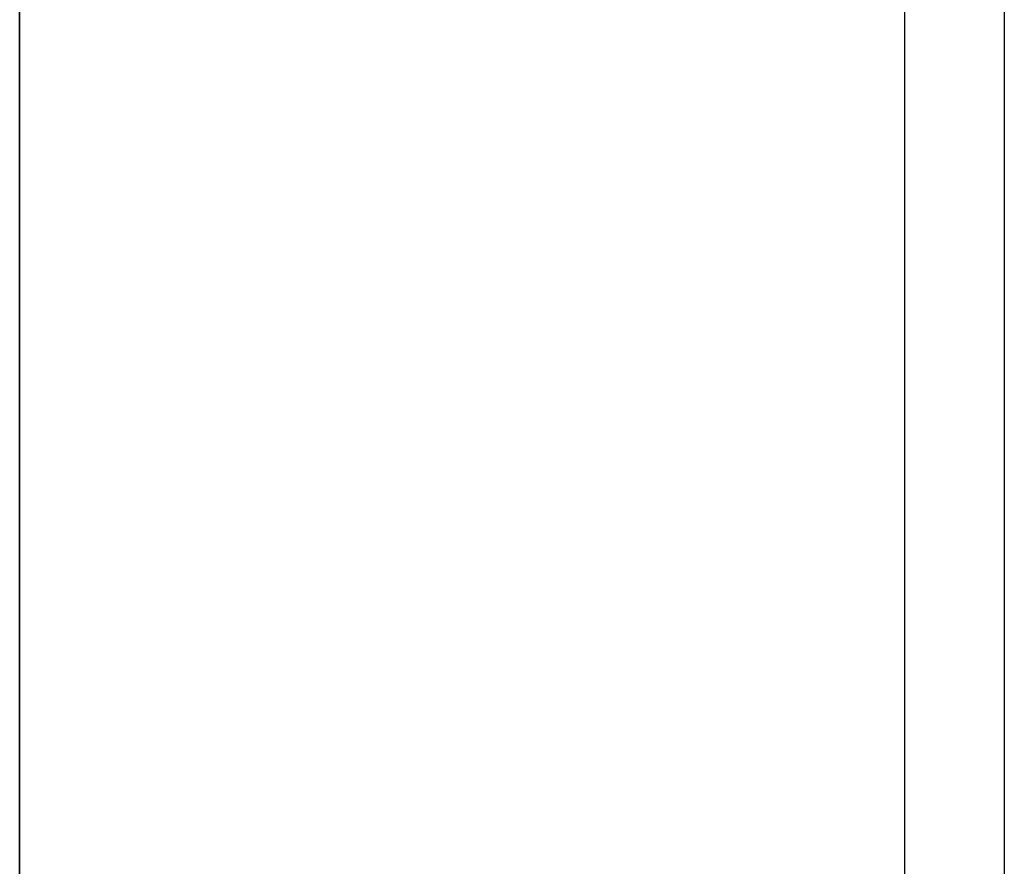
# Model space of a CAD drawing. Extents: x 0 to 210, y 0 to 297.
# Tile 15 of 68: x 133.86 to 135.58, y 187.53 to 189. Entities that reach past the tile are written whole.
import ezdxf

# ---------------------------------------------------------------- set-up
doc = ezdxf.new("R2010")
doc.units = 0
doc.layers.get('0').update_dxf_attribs({"linetype": 'CONTINUOUS'})
doc.layers.add('BL$4----', color=7, linetype='CONTINUOUS')
doc.layers.add('ET$1A---_TEKST', color=7, linetype='CONTINUOUS')

msp = doc.modelspace()

# ---------------------------------------------------------------- linework, layer by layer
msp.add_lwpolyline([(133.864, 189.638), (133.864, 185.9749), (135.4032, 185.9749), (135.4032, 189.638)])
at = {"layer": 'BL$4----'}
msp.add_line((133.864, 185.9749), (133.864, 190.4949), dxfattribs=at)
at = {"layer": 'ET$1A---_TEKST'}
msp.add_line((135.5759, 190.4949), (135.5759, 185.8149), dxfattribs=at)
msp.add_line((135.5759, 190.4949), (135.5759, 185.8149), dxfattribs=at)
msp.add_line((135.5759, 190.4949), (135.5759, 185.8149), dxfattribs=at)

doc.saveas('drawing.dxf')
